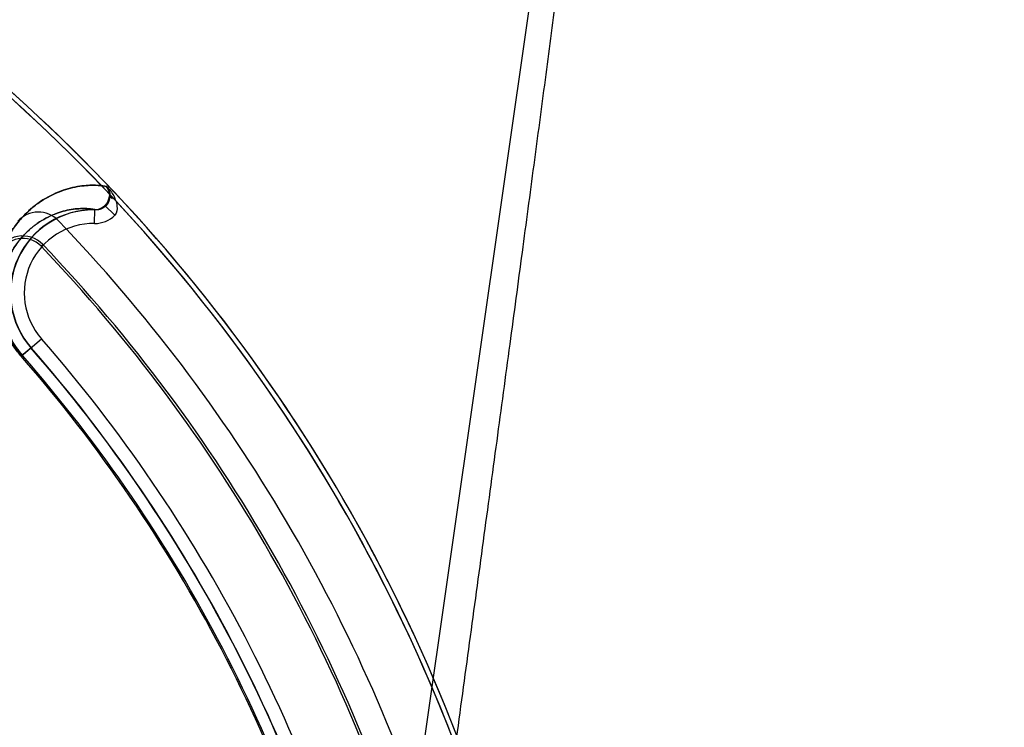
# Model space of a CAD drawing. Header units: millimetres. Extents: x 0 to 297, y 0 to 210.
# Tile 255 of 256: x 59.063 to 59.348, y 160.773 to 160.977. Entities that reach past the tile are written whole.
import ezdxf

# ---------------------------------------------------------------- set-up
doc = ezdxf.new("R2010")
doc.units = ezdxf.units.MM
doc.header["$LTSCALE"] = 16.335
doc.layers.get('0').update_dxf_attribs({"linetype": 'CONTINUOUS'})
for name, color, linetype in [('AXES_REF', 7, 'CONTINUOUS'), ('INTFCLR_1', 7, 'CONTINUOUS'), ('INTFCLR_144815', 7, 'CONTINUOUS'), ('INTFCLR_72935', 7, 'CONTINUOUS')]:
    doc.layers.add(name, color=color, linetype=linetype)

msp = doc.modelspace()

# ---------------------------------------------------------------- linework, layer by layer
at = {"color": 7, "linetype": 'Continuous'}
for radius in [7.756662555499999, 7.756, 7.706331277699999]:
    msp.add_circle((57.52239940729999, 154.539298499), radius, dxfattribs=at)
msp.add_arc((57.52239940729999, 154.539298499), 7.68, 278.2771290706, 261.7228709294, dxfattribs=at)
at = {"layer": 'AXES_REF', "color": 9, "linetype": 'Continuous'}
msp.add_circle((57.52239940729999, 154.539298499), 7.075609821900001, dxfattribs=at)
at = {"layer": 'INTFCLR_1', "color": 9, "linetype": 'Continuous'}
for p, q in [((59.08869118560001, 160.9287820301), (59.088405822, 160.9287820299)), ((59.0894714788, 160.9264899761), (59.0894666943, 160.9265222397)), ((59.0850937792, 160.9180931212), (59.0851430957, 160.922092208)), ((59.0880984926, 160.9233129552), (59.0909579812, 160.9205222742)), ((59.0639333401, 160.8797397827), (59.0697379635, 160.8848151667))]:
    msp.add_line(p, q, dxfattribs=at)
at = {"layer": 'INTFCLR_1', "color": 6, "linetype": 'Continuous'}
for centre, radius, start, end in [((58.7386230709, 160.595298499), 0.4824960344, 17.0652678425, 50.60049391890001), ((58.7386230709, 160.595298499), 0.4839066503, 17.0652676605, 50.6603330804), ((59.0688409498, 160.9133783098), 0.008, 43.92737813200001, 137.7042969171), ((58.7386230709, 160.595298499), 0.4664960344, 17.065267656, 43.9273773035)]:
    msp.add_arc(centre, radius, start, end, dxfattribs=at)
at = {"layer": 'INTFCLR_1', "color": 9, "linetype": 'Continuous'}
for centre, radius, start, end in [((59.0848463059, 160.8980254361), 0.0240686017, 89.29343785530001, 221.1654492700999), ((59.0851988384, 160.9261339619), 0.0080413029, 269.2513453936, 315.7429607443), ((59.0848463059, 160.8980254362), 0.0200692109, 89.2935235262, 221.1654492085), ((58.7386230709, 160.595298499), 0.4358380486, 13.9313763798, 41.16544923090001), ((58.73862307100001, 160.595298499), 0.4398374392, 13.9313763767, 41.1654492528), ((58.7386230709, 160.595298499), 0.4321268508, 13.9313770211, 41.16544983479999), ((58.7386230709, 160.595298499), 0.4325542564, 13.9313763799, 41.1654492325)]:
    msp.add_arc(centre, radius, start, end, dxfattribs=at)
for points, knots in [([(59.0639333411, 160.8797397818), (59.0631925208, 160.8805870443), (59.0621599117, 160.8819093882), (59.060953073, 160.8837495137), (59.0599149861, 160.8855313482), (59.0584962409, 160.8884461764), (59.0574011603, 160.8917623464), (59.0566523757, 160.8955348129), (59.056349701, 160.8988503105), (59.0564623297, 160.901968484), (59.0567437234, 160.9042371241), (59.0571106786, 160.9062819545), (59.0577224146, 160.9086426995), (59.0589403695, 160.9119910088), (59.06081637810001, 160.9156118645), (59.0631110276, 160.9187098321), (59.0650539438, 160.9207999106), (59.0669635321, 160.922586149), (59.0702478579, 160.9251009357), (59.0750373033, 160.9275540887), (59.0797990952, 160.9287918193), (59.0831674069, 160.9291406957), (59.0856926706, 160.9291671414), (59.0874159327, 160.9289997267), (59.0884058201, 160.9287820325)], [0, 0, 0, 0, 0.0477307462, 0.0709604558, 0.09329584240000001, 0.1351456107, 0.20825863, 0.2405480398, 0.2981645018, 0.3489782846, 0.372553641, 0.3950705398, 0.4370496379, 0.4757878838, 0.546002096, 0.6091272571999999, 0.6386360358, 0.6669381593, 0.7199357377, 0.8136227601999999, 0.8929395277, 0.9270784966, 0.9570158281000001, 1, 1, 1, 1]), ([(59.0886911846, 160.9287820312), (59.0889588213, 160.9284884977), (59.0899532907, 160.9273003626), (59.090757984, 160.9259401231), (59.0911648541, 160.9248615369)], [0, 0, 0, 0, 0.2562763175, 1, 1, 1, 1]), ([(59.08809849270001, 160.9233129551), (59.088325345, 160.9235449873), (59.0890724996, 160.9244514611), (59.0894498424, 160.9256451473), (59.0894739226, 160.9264910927)], [0, 0, 0, 0, 0.2771643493, 1, 1, 1, 1]), ([(59.0911648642, 160.92486153), (59.0913740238, 160.9242908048), (59.0917639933, 160.9228732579), (59.0915375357, 160.9211855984), (59.090957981, 160.9205222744)], [0, 0, 0, 0, 0.4083093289, 1, 1, 1, 1]), ([(59.0642550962, 160.8800211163), (59.0636141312, 160.8807541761), (59.0627210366, 160.8818985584), (59.06167807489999, 160.8834914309), (59.0607816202, 160.8850337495), (59.0598679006, 160.8869183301), (59.0590456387, 160.8891187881), (59.0584674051, 160.8911928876), (59.0579787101, 160.8936911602), (59.0577269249, 160.8965575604), (59.0578352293, 160.8992518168), (59.0580872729, 160.901210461), (59.0584127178, 160.9029745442), (59.0589515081, 160.9050094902), (59.0600189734, 160.9078918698), (59.0616565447, 160.9110028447), (59.0636535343, 160.9136575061), (59.0653408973, 160.9154433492), (59.0669964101, 160.9169655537), (59.0698374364, 160.9190998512), (59.0739686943, 160.9211620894), (59.0780637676, 160.9221725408), (59.08095047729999, 160.9224275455), (59.0830155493, 160.9224146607), (59.0843892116, 160.922257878), (59.0851430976, 160.922092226)], [0, 0, 0, 0, 0.0481660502, 0.07160687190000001, 0.0941443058, 0.1363690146, 0.1750236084, 0.2101880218, 0.2427509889, 0.3008382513, 0.3520457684, 0.3757960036, 0.3984747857, 0.440741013, 0.4797259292, 0.5503361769, 0.6137548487, 0.6433784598, 0.6717761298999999, 0.7249111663, 0.8186933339, 0.8979264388, 0.9319805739, 0.9618202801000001, 1, 1, 1, 1]), ([(59.0851431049, 160.9220922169), (59.0854182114, 160.9220883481), (59.0865018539, 160.9221745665), (59.08753329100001, 160.9227358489), (59.0880984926, 160.9233129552)], [0, 0, 0, 0, 0.2540685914, 1, 1, 1, 1])]:
    msp.add_open_spline(points, degree=3, knots=knots, dxfattribs=at)
for points in [[(59.0894712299, 160.9265242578), (59.08945769, 160.9273203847), (59.0891878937, 160.9281597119), (59.0886911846, 160.9287820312)], [(59.0894712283, 160.9265242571), (59.0893937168, 160.9271463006), (59.0892384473, 160.9278286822), (59.08880730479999, 160.9282837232)], [(59.0894739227, 160.9264910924), (59.08958081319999, 160.9260261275), (59.0898622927, 160.9255006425), (59.0903066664, 160.9253270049)]]:
    msp.add_open_spline(points, degree=3, dxfattribs=at)
at = {"layer": 'INTFCLR_144815', "color": 9, "linetype": 'Continuous'}
msp.add_line((59.098478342, 160.1957300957), (59.243554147, 161.2100770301), dxfattribs=at)
at = {"layer": 'INTFCLR_144815', "color": 7, "linetype": 'Continuous'}
msp.add_open_spline([(59.1763129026, 160.671812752), (59.1778310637, 160.6828142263), (59.1808196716, 160.7045011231), (59.18520928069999, 160.7364475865), (59.1894206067, 160.7671909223), (59.19349356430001, 160.7970204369), (59.1974676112, 160.8262273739), (59.2013609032, 160.8549518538), (59.2051129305, 160.8827526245), (59.2086816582, 160.9093190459), (59.2120841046, 160.9347771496), (59.21535144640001, 160.959364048), (59.21848597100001, 160.9831053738), (59.22142641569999, 161.0055420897), (59.2241239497, 161.0262958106), (59.2265165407, 161.0448708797), (59.2286330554, 161.0614623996), (59.2304698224, 161.0760089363), (59.2320893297, 161.0889758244), (59.2335121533, 161.100498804), (59.2347678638, 161.11079401), (59.2358601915, 161.1198663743), (59.236831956, 161.1280436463), (59.2376958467, 161.1354156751), (59.238469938, 161.1421237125), (59.23913414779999, 161.1479694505), (59.2397325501, 161.1533201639), (59.2402748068, 161.1582541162), (59.2407617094, 161.1627702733), (59.2411849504, 161.1667734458), (59.2415661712, 161.1704535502), (59.2419105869, 161.1738543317), (59.2422155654, 161.1769405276), (59.2424854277, 161.1797409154), (59.242726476, 161.1823114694), (59.2429419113, 161.1846798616), (59.243134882, 161.1868698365), (59.24330637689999, 161.18888592), (59.2434586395, 161.1907490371), (59.2435861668, 161.1923761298), (59.2436960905, 161.1938410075), (59.243796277, 161.1952409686), (59.24388701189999, 161.1965835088), (59.2439659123, 161.1978324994), (59.24404632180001, 161.1992029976), (59.2441207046, 161.2006214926), (59.24419137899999, 161.2022636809), (59.2442409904, 161.2037721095), (59.2442588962, 161.2052764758), (59.2442695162, 161.2066513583), (59.2441300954, 161.208076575), (59.2443182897, 161.2101330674), (59.2435541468, 161.2100770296)], degree=3, knots=[0, 0, 0, 0, 0.06138756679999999, 0.121008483, 0.1782451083, 0.2329100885, 0.2874227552, 0.3411757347, 0.393138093, 0.4424863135, 0.4893421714, 0.5351104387, 0.5795865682, 0.6217125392, 0.6601911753, 0.6952689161, 0.7252355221, 0.7526449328, 0.7763141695, 0.7974675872, 0.816822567, 0.8336432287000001, 0.8479777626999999, 0.8623409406, 0.8746713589, 0.8853028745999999, 0.8948614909, 0.9044321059, 0.9127397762, 0.9199694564, 0.9266831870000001, 0.9331906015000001, 0.9388636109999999, 0.9438253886, 0.9487415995, 0.9531348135, 0.9569708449, 0.9608937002, 0.9643190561, 0.9673036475, 0.9699151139, 0.9724390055, 0.9750617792, 0.9773530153, 0.9793565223, 0.9826506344, 0.9852026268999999, 0.9884485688, 0.9909663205, 0.99360072, 0.9957648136, 1, 1, 1, 1], dxfattribs=at)
at = {"layer": 'INTFCLR_72935', "color": 9, "linetype": 'Continuous'}
for p, q in [((59.0886911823, 160.9287820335), (59.0884058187, 160.9287820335)), ((59.0855438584, 160.9220254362), (59.0854259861, 160.9220254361)), ((59.0701393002, 160.9120248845), (59.0696332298, 160.9115413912)), ((59.0667788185, 160.8822277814), (59.0639333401, 160.8797397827))]:
    msp.add_line(p, q, dxfattribs=at)
at = {"layer": 'INTFCLR_72935', "color": 6, "linetype": 'Continuous'}
msp.add_line((59.0854259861, 160.9220254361), (59.084846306, 160.9220254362), dxfattribs=at)
for centre, radius, start, end in [((58.7386230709, 160.595298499), 0.4824960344, 16.8593289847, 50.60049391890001), ((58.7386230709, 160.595298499), 0.4839066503, 16.9140743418, 50.66033312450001), ((59.0848463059, 160.8980254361), 0.024, 89.99999989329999, 221.1654492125), ((59.0643548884, 160.9064985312), 0.008, 43.693010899, 157.535149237), ((59.0643548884, 160.9064985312), 0.007300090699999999, 43.6930063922, 157.5351588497), ((58.7386230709, 160.595298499), 0.4577961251, 15.8585784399, 43.6930068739), ((58.7386230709, 160.595298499), 0.4584960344, 15.8880864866, 43.6930069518), ((58.7386230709, 160.595298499), 0.4359066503, 13.9313763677, 41.16544925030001)]:
    msp.add_arc(centre, radius, start, end, dxfattribs=at)
at = {"layer": 'INTFCLR_72935', "color": 9, "linetype": 'Continuous'}
for radius, start, end in [(0.4321268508, 13.9313770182, 41.165449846), (0.4325542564, 13.931376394, 41.16544924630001)]:
    msp.add_arc((58.7386230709, 160.595298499), radius, start, end, dxfattribs=at)
for points, knots in [([(59.0884058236, 160.9287820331), (59.08799502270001, 160.9288723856), (59.0869897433, 160.9290350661), (59.0852658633, 160.9291654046), (59.0831481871, 160.9291392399), (59.0797692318, 160.9287870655), (59.0750038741, 160.9275411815), (59.070221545, 160.9250835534), (59.06639702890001, 160.9221502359), (59.0640374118, 160.9197772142), (59.0622480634, 160.9175455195), (59.06094258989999, 160.9156360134), (59.059728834, 160.9135147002), (59.0586342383, 160.9111612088), (59.0576940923, 160.9085516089), (59.0569534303, 160.9056534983), (59.0565645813, 160.9030262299), (59.0564182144, 160.9007486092), (59.05640678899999, 160.89818394), (59.0566646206, 160.8954472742), (59.0572457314, 160.8925651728), (59.0579233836, 160.8901808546), (59.0588804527, 160.8876517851), (59.0599395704, 160.8854852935), (59.0609752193, 160.8837141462), (59.0621751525, 160.8818894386), (59.0631989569, 160.880579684), (59.06393333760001, 160.8797397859)], [0, 0, 0, 0, 0.0178351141, 0.0431121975, 0.0732190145, 0.1075081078, 0.186982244, 0.2805245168, 0.3332847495, 0.3908965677, 0.4219018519, 0.4544838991, 0.4888730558, 0.5254180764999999, 0.5644037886, 0.6063192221, 0.6520528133, 0.6767821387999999, 0.7030450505, 0.7607489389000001, 0.7929145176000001, 0.8276197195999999, 0.8657317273, 0.9074291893, 0.9296975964, 0.9526929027, 1, 1, 1, 1]), ([(59.088405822, 160.9287820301), (59.0887592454, 160.928409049), (59.0893278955, 160.9275123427), (59.0895965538, 160.9259841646), (59.089263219, 160.9243292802), (59.0882831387, 160.9229837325), (59.0868970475, 160.922188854), (59.085972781, 160.9220254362), (59.0855117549, 160.9220254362)], [0, 0, 0, 0, 0.166609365, 0.3343390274, 0.4907925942, 0.7029581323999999, 0.8505128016, 1, 1, 1, 1]), ([(59.0854259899, 160.9220254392), (59.0850751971, 160.922114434), (59.0842175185, 160.9222762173), (59.08274451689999, 160.9224180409), (59.0809341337, 160.9224267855), (59.07803805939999, 160.9221686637), (59.0739399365, 160.9211514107), (59.06981469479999, 160.9190851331), (59.0665054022, 160.9165948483), (59.0644583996, 160.9145701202), (59.06290309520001, 160.912660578), (59.061766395, 160.9110234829), (59.0607077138, 160.9092019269), (59.0597508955, 160.9071780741), (59.0589266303, 160.9049310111), (59.0582740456, 160.9024324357), (59.0579173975, 160.900098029), (59.0578203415, 160.8985968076), (59.057802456, 160.8980253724)], [0, 0, 0, 0, 0.0262416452, 0.0631671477, 0.107165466, 0.157315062, 0.273717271, 0.4110082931, 0.4885656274, 0.5733420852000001, 0.6190016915, 0.6670074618, 0.7177009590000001, 0.7715988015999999, 0.829123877, 0.8910008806, 0.9585451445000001, 1, 1, 1, 1]), ([(59.057802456, 160.8980253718), (59.0577878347, 160.8975582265), (59.0577802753, 160.895913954), (59.0579891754, 160.8936152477), (59.0584845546, 160.8911220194), (59.0590656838, 160.889058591), (59.059889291, 160.8868694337), (59.0608028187, 160.8849939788), (59.0616972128, 160.883460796), (59.0627342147, 160.8818813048), (59.06361970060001, 160.8807478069), (59.0642550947, 160.8800211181)], [0, 0, 0, 0, 0.07163397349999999, 0.251931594, 0.3524637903, 0.4609529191, 0.5801110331, 0.7104970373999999, 0.7801352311, 0.8520495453, 1, 1, 1, 1])]:
    msp.add_open_spline(points, degree=3, knots=knots, dxfattribs=at)
at = {"layer": 'INTFCLR_72935', "color": 6, "linetype": 'Continuous'}
for points, knots in [([(59.0884257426, 160.923244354), (59.0887563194, 160.9235852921), (59.0893412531, 160.9244369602), (59.08971824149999, 160.9259249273), (59.0895335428, 160.9274854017), (59.08903075, 160.9283931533), (59.08869118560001, 160.9287820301)], [0, 0, 0, 0, 0.2356777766, 0.5020888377, 0.7437885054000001, 1, 1, 1, 1]), ([(59.0884257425, 160.923244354), (59.0880130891, 160.9228187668), (59.0870860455, 160.922213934), (59.0860150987, 160.9220254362), (59.085543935, 160.9220254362)], [0, 0, 0, 0, 0.5571602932, 1, 1, 1, 1])]:
    msp.add_open_spline(points, degree=3, knots=knots, dxfattribs=at)

doc.saveas('drawing.dxf')
